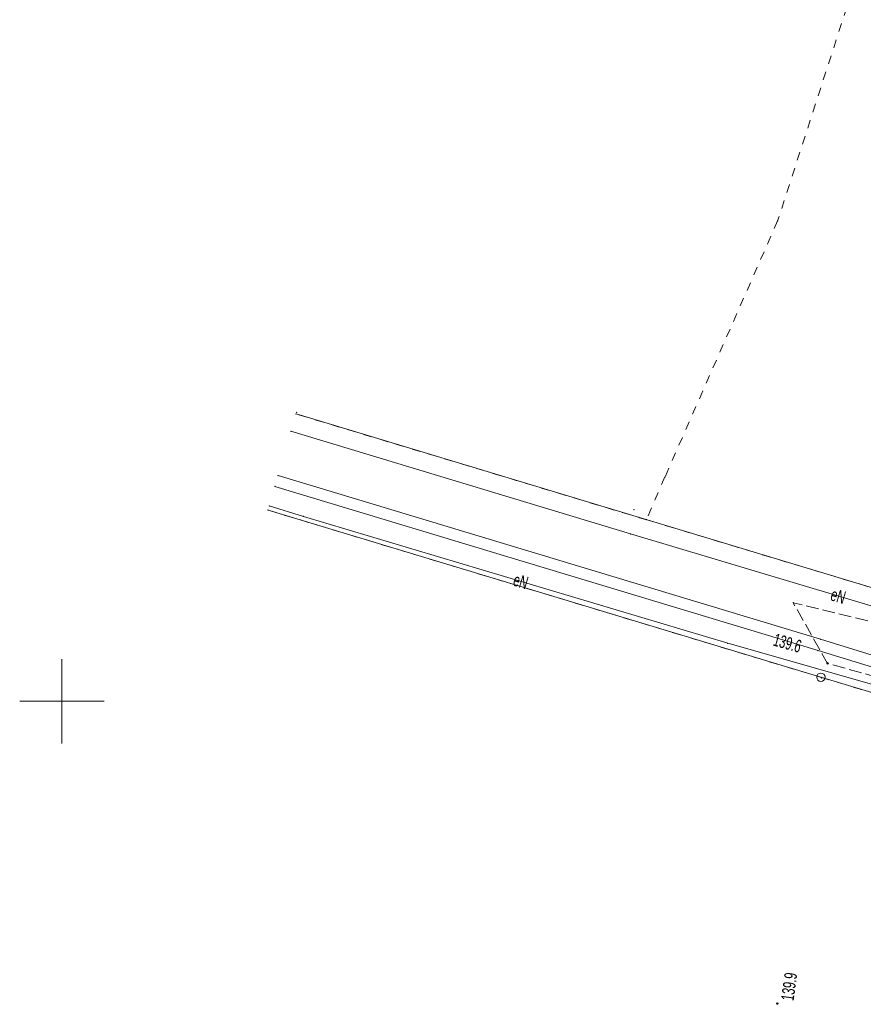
# Model space of a CAD drawing. Extents: x 6456700 to 6518119, y 5963420 to 5980059.
# Tile 17 of 256: x 6511516 to 6511566, y 5963881 to 5963939. Entities that reach past the tile are written whole.
import ezdxf
from ezdxf.enums import TextEntityAlignment as Align

# ---------------------------------------------------------------- set-up
doc = ezdxf.new("R2010")
doc.units = 0
doc.header["$MEASUREMENT"] = 0
doc.linetypes.add('L_0_03', pattern=[1, 0.5, -0.5])
doc.linetypes.add('L_0_52', pattern=[1, 0.75, -0.25])
doc.layers.get('0').update_dxf_attribs({"color": 2, "linetype": 'CONTINUOUS', "lineweight": 5})
for name, color, linetype, lineweight in [('202_punkt_graniczny', 7, 'CONTINUOUS', 18), ('218_kontur_uzytku_gruntowego', 96, 'L_0_03', 18), ('219_dzialka_ewidencyjna', 7, 'CONTINUOUS', 18), ('jezdnia', 7, 'CONTINUOUS', 18), ('ogrodzenie_trwale', 7, 'CONTINUOUS', 18), ('pikieta_naturalna', 7, 'CONTINUOUS', 18), ('pikieta_naturalna_Atr2', 7, 'CONTINUOUS', 18), ('przewod_elektroenergetyczny_podziemny', 7, 'CONTINUOUS', 18), ('przewod_elektroenergetyczny_podziemny_Atr1', 7, 'CONTINUOUS', 18), ('przewod_kanalizacyjny', 7, 'CONTINUOUS', 18), ('przewod_wodociagowy', 7, 'CONTINUOUS', 18), ('siatka_krzyrzy', 7, 'CONTINUOUS', 18)]:
    doc.layers.add(name, color=color, linetype=linetype, lineweight=lineweight)
doc.styles.get("Standard").update_dxf_attribs({"font": 'txt', "width": 0.75})

# ---------------------------------------------------------------- blocks, each defined once
blk = doc.blocks.new('mdcp_nowa')
at = {"layer": 'pikieta_naturalna', "linetype": 'Continuous', "lineweight": 18, "true_color": 0x000000}
for points in [[(6494295.32, 5980352.195, 1), (6494295.32, 5980352.285, 1)], [(6494292.35, 5980332.065, 1), (6494292.35, 5980332.155, 1)]]:
    blk.add_hatch(color=18, dxfattribs=at).paths.add_polyline_path(points)
for p in [(6494263.859, 5980367.001), (6494263.86, 5980367.003), (6494263.887, 5980367.097), (6494263.56, 5980365.975), (6494262.797, 5980363.352), (6494262.61, 5980362.71), (6494262.275, 5980361.561), (6494262.202, 5980361.309)]:
    blk.add_point(p)
at = {"layer": '202_punkt_graniczny', "color": 7, "linetype": 'Continuous', "lineweight": 18}
blk.add_circle((6494294.93, 5980351.42), 0.25, dxfattribs=at)
at = {"layer": '202_punkt_graniczny'}
blk.add_point((6494294.93, 5980351.42), dxfattribs=at)
at = {"layer": '218_kontur_uzytku_gruntowego', "lineweight": 18, "flags": 128}
for points in [[(6494297.38, 5980393.91), (6494292.37, 5980378.43)], [(6494292.37, 5980378.43), (6494285.7, 5980363.28)], [(6494284.61, 5980360.74), (6494263.859, 5980367.001)], [(6494285.7, 5980363.28), (6494284.61, 5980360.74)], [(6494262.202, 5980361.309), (6494294.93, 5980351.42)], [(6494307.26, 5980353.91), (6494284.61, 5980360.74)], [(6494294.93, 5980351.42), (6494305.28, 5980348.3)]]:
    blk.add_lwpolyline(points, dxfattribs=at)
at = {"layer": '218_kontur_uzytku_gruntowego'}
for p in [(6494292.37, 5980378.43), (6494292.37, 5980378.43), (6494285.7, 5980363.28), (6494285.7, 5980363.28), (6494284.61, 5980360.74), (6494284.61, 5980360.74), (6494284.61, 5980360.74), (6494284.61, 5980360.74), (6494294.93, 5980351.42), (6494294.93, 5980351.42)]:
    blk.add_point(p, dxfattribs=at)
at = {"layer": '219_dzialka_ewidencyjna', "color": 3, "linetype": 'Continuous', "lineweight": 18, "flags": 128}
for points in [[(6494263.86, 5980367.003), (6494307.26, 5980353.91)], [(6494294.93, 5980351.42), (6494262.202, 5980361.309)], [(6494294.93, 5980351.42), (6494305.28, 5980348.3)]]:
    blk.add_lwpolyline(points, dxfattribs=at)
at = {"layer": '219_dzialka_ewidencyjna', "color": 3}
blk.add_point((6494294.93, 5980351.42), dxfattribs=at)
blk.add_point((6494294.93, 5980351.42), dxfattribs=at)
at = {"layer": 'jezdnia', "color": 7, "linetype": 'L_0_52', "lineweight": 18, "flags": 128}
blk.add_lwpolyline([(6494336.8, 5980344.12), (6494338.43, 5980344.74), (6494336.64, 5980339.86), (6494317.04, 5980346.19), (6494295.32, 5980352.24), (6494293.29, 5980355.83), (6494318.4, 5980349.68)], close=True, dxfattribs=at)
at = {"layer": 'jezdnia'}
for p in [(6494293.29, 5980355.83), (6494295.32, 5980352.24)]:
    blk.add_point(p, dxfattribs=at)
at = {"layer": 'ogrodzenie_trwale'}
for p in [(6494283.87, 5980361.33), (6494294.97, 5980351.37), (6494292.35, 5980332.11)]:
    blk.add_point(p, dxfattribs=at)
at = {"layer": 'pikieta_naturalna', "color": 7, "linetype": 'Continuous', "lineweight": 18}
for centre in [(6494295.32, 5980352.24), (6494292.35, 5980332.11)]:
    blk.add_circle(centre, 0.045, dxfattribs=at)
at = {"layer": 'pikieta_naturalna'}
for p in [(6494295.32, 5980352.24), (6494292.35, 5980332.11)]:
    blk.add_point(p, dxfattribs=at)
at = {"layer": 'przewod_elektroenergetyczny_podziemny', "color": 1, "linetype": 'Continuous', "lineweight": 18, "flags": 128}
for points in [[(6494263.56, 5980365.975), (6494283.66, 5980359.9), (6494306.02, 5980353.23), (6494315.29, 5980350.95), (6494337.15, 5980344.36), (6494341.72, 5980342.94), (6494342.3, 5980342.82), (6494342.5, 5980343.46), (6494343.01, 5980343.36), (6494343.1, 5980343.28)], [(6494343.1, 5980343.28), (6494342.73, 5980343.35), (6494340.9, 5980337.76), (6494335.34, 5980339.59), (6494333.32, 5980340.26), (6494333.12, 5980340.9), (6494332.18, 5980341.19), (6494331.59, 5980340.91), (6494311.12, 5980347.25), (6494289.42, 5980353.43), (6494264.3, 5980360.94), (6494262.275, 5980361.561)]]:
    blk.add_lwpolyline(points, dxfattribs=at)
at = {"layer": 'przewod_elektroenergetyczny_podziemny'}
for p in [(6494264.3, 5980360.94), (6494283.66, 5980359.9), (6494289.42, 5980353.43)]:
    blk.add_point(p, dxfattribs=at)
at = {"layer": 'przewod_kanalizacyjny', "color": 34, "linetype": 'Continuous', "lineweight": 18, "flags": 128}
blk.add_lwpolyline([(6494262.797, 5980363.352), (6494294.91, 5980353.67), (6494335.78, 5980341.03), (6494347.82, 5980373.97), (6494362.15, 5980422.68)], dxfattribs=at)
at = {"layer": 'przewod_kanalizacyjny'}
blk.add_point((6494294.91, 5980353.67), dxfattribs=at)
at = {"layer": 'przewod_wodociagowy', "color": 5, "linetype": 'Continuous', "lineweight": 18, "flags": 128}
blk.add_lwpolyline([(6494513.5, 5980663.95), (6494476.06, 5980647.42), (6494449.16, 5980639.62), (6494440.37, 5980633.47), (6494436.09, 5980630.48), (6494434.52, 5980628.04), (6494423.72, 5980591.82), (6494423.49, 5980583.76), (6494407.79, 5980559.35), (6494414.54, 5980555.87), (6494409.04, 5980527.84), (6494395.85, 5980508.25), (6494380.37, 5980480.1), (6494362.54, 5980422.62), (6494348.35, 5980374.02), (6494335.97, 5980340.4), (6494332.73, 5980341.36), (6494294.76, 5980353), (6494262.61, 5980362.71)], dxfattribs=at)
at = {"layer": 'przewod_wodociagowy'}
blk.add_point((6494294.76, 5980353), dxfattribs=at)
at = {"layer": 'siatka_krzyrzy', "linetype": 'Continuous', "lineweight": 18, "flags": 128}
for points in [[(6494250, 5980347.5), (6494250, 5980352.5)], [(6494247.5, 5980350), (6494252.5, 5980350)]]:
    blk.add_lwpolyline(points, dxfattribs=at)
at = {"layer": 'pikieta_naturalna_Atr2', "color": 7, "lineweight": 15, "width": 0.66}
for s, rotation, p in [('139.6', 344.2, (6494292.254, 5980354.032)), ('139.9', 82.3, (6494292.567, 5980332.341))]:
    blk.add_text(s, height=0.75, rotation=rotation, dxfattribs=at).set_placement(p, align=Align.TOP_LEFT)
at = {"layer": 'przewod_elektroenergetyczny_podziemny_Atr1', "color": 1, "lineweight": 15, "width": 0.66}
for p in [(6494276.867, 5980357.579), (6494295.657, 5980356.709)]:
    blk.add_text('eN', height=0.75, rotation=343.4, dxfattribs=at).set_placement(p, align=Align.TOP_LEFT)

msp = doc.modelspace()

# ---------------------------------------------------------------- block references
at = {"linetype": 'ByBlock'}
msp.add_blockref('mdcp_nowa', (17268.786, -16450.998), dxfattribs=at)

doc.saveas('drawing.dxf')
